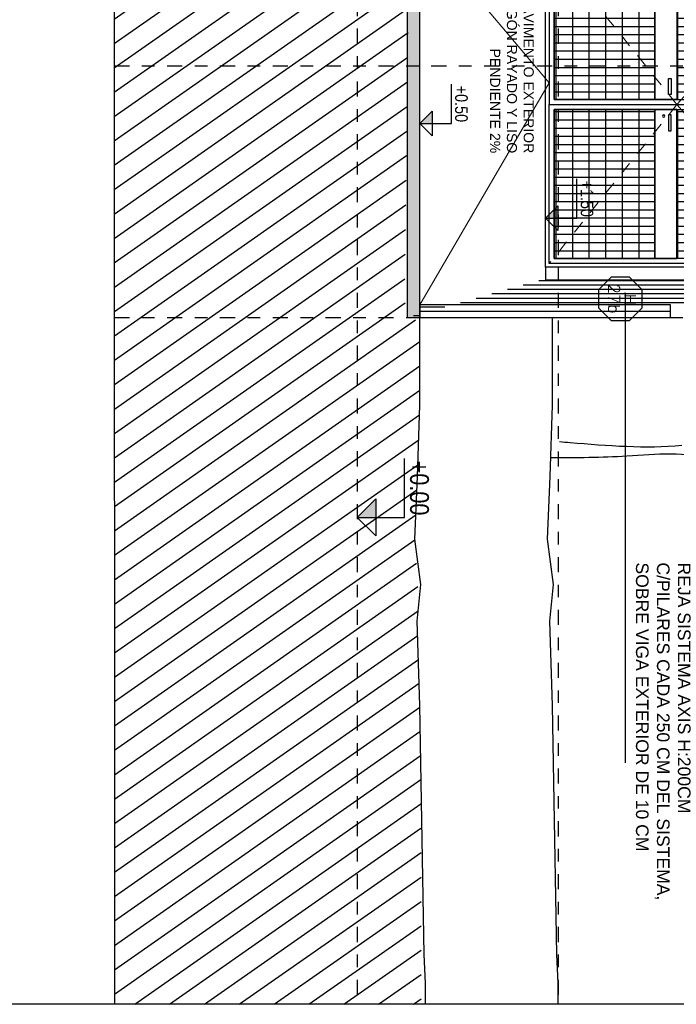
# Model space of a CAD drawing. Header units: millimetres. Extents: x 4617 to 4884, y 1258 to 1784.
# Tile 76 of 168: x 4735 to 4740, y 1261 to 1269. Entities that reach past the tile are written whole.
import ezdxf
from ezdxf.enums import TextEntityAlignment as Align

# ---------------------------------------------------------------- set-up
doc = ezdxf.new("R2010")
doc.units = ezdxf.units.MM
doc.header["$LTSCALE"] = 0.4
doc.linetypes.add('DASHDOT', pattern=[1, 0.5, -0.25, 0, -0.25])
doc.linetypes.add('RAYITAS', pattern=[0.375, 0.25, -0.125])
for name, color, linetype in [('00 AC - ABERTURAS ALUMINIO - TIPO', 3, 'Continuous'), ('00 AC - CUBIERTA', 1, 'Continuous'), ('200', 6, 'Continuous'), ('200cotas50', 1, 'Continuous'), ('A HERRERÍA', 4, 'Continuous'), ('A MURO', 1, 'Continuous'), ('A VEGETACIÓN', 253, 'Continuous'), ('LÁMINA', 1, 'Continuous'), ('TXT', 3, 'Continuous'), ('TXT COTA', 3, 'Continuous')]:
    doc.layers.add(name, color=color, linetype=linetype)
doc.layers.add('04 gris', color=252, linetype='Continuous', lineweight=13)
doc.styles.add('arial', font='arial.ttf')
doc.styles.add('ARIAL NARROW', font='ARIALN.TTF')
doc.styles.add('ROMANS', font='romans', dxfattribs={"height": 2})
doc.styles.add('SaAS simplex', font='simplex.shx', dxfattribs={"width": 0.8})
doc.dimstyles.new('COTAS 125', dxfattribs={"dimscale": 0.01, "dimtxt": 15, "dimasz": 8, "dimexe": 5, "dimexo": 20, "dimgap": 10, "dimtad": 0, "dimzin": 9, "dimdsep": 46, "dimtxsty": 'SaAS simplex', "dimblk": 'OBLIQUE', "dimcen": 0, "dimclrd": 8, "dimclre": 8, "dimclrt": 256, "dimadec": 1, "dimazin": 0, "dimtfac": 1, "dimtmove": 2, "dimatfit": 3, "dimldrblk": 'OBLIQUE', "dimfxl": 10, "dimlwd": -1, "dimlwe": -1, "dimarcsym": 0})
pattern_1 = [(5e-14, (1.36614, -1.12543), (1e-16, 0.132), [])]
pattern_2 = [(5e-14, (1.36618, -1.30033), (1e-16, 0.132), [])]

# ---------------------------------------------------------------- blocks, each defined once
blk = doc.blocks.new('ARB')
at = {"layer": 'LÁMINA', "color": 254, "linetype": 'ByBlock'}
for points, knots in [([(3292.2113, 1397.999), (3291.9649, 1398.0009), (3291.433, 1397.9962), (3290.7948, 1397.9225), (3290.3567, 1398.1497), (3290.0137, 1398.1047), (3289.905, 1398.3991), (3289.7767, 1398.4732), (3289.707, 1398.5134)], [0.291003, 0.291003, 0.291003, 0.291003, 0.917626, 1.63292, 1.820772, 2.165029, 2.332307, 2.530865, 2.530865, 2.530865, 2.530865]), ([(3292.1333, 1397.8419), (3292.0973, 1397.8449), (3291.6929, 1397.8785), (3291.278, 1397.9121), (3290.9154, 1397.8785)], [0.355192, 0.355192, 0.355192, 0.355192, 0.445998, 1.37274, 1.37274, 1.37274, 1.37274])]:
    blk.add_open_spline(points, degree=3, knots=knots, dxfattribs=at)
blk = doc.blocks.new('Portones grandes')
at = {"layer": 'A HERRERÍA'}
h = blk.add_hatch(dxfattribs=at)
h.set_pattern_fill('_USER', color=254, scale=0.132, angle=90, pattern_type=0)
h.set_pattern_definition(pattern_1)
h.paths.add_polyline_path([(1.2222, -0.04), (0.04, -0.04), (0.04, -1.1254), (1.2222, -1.1254)])
h = blk.add_hatch(dxfattribs=at)
h.set_pattern_fill('_USER', color=254, scale=0.065, angle=180, pattern_type=0)
h.set_pattern_definition([(90, (0.63108, -1.300426), (-0.065, 2e-17), [])])
h.paths.add_polyline_path([(1.2222, -0.04), (0.04, -0.04), (0.04, -1.1254), (1.2222, -1.1254)])
h.paths.add_polyline_path([(0.04, -1.3005), (1.2222, -1.3005), (1.2222, -2.1), (0.04, -2.1)])
h = blk.add_hatch(dxfattribs=at)
h.set_pattern_fill('_USER', color=254, scale=0.132, angle=90, pattern_type=0)
h.set_pattern_definition(pattern_1)
h.paths.add_polyline_path([(1.3022, -0.04), (2.4843, -0.04), (2.4843, -1.1254), (1.3022, -1.1254)])
h = blk.add_hatch(dxfattribs=at)
h.set_pattern_fill('_USER', color=254, scale=0.065, angle=180, pattern_type=0)
h.set_pattern_definition([(90, (1.893237, -1.125426), (-0.065, 2e-17), [])])
h.paths.add_polyline_path([(1.3022, -0.04), (2.4843, -0.04), (2.4843, -1.1254), (1.3022, -1.1254)])
h.paths.add_polyline_path([(2.4843, -1.3005), (1.3022, -1.3005), (1.3022, -2.1), (2.4843, -2.1)])
h = blk.add_hatch(dxfattribs=at)
h.set_pattern_fill('_USER', color=254, scale=0.132, angle=90, pattern_type=0)
h.set_pattern_definition(pattern_2)
h.paths.add_polyline_path([(0.04, -1.3005), (1.2222, -1.3005), (1.2222, -2.1), (0.04, -2.1)])
h = blk.add_hatch(dxfattribs=at)
h.set_pattern_fill('_USER', color=254, scale=0.132, angle=90, pattern_type=0)
h.set_pattern_definition(pattern_2)
h.paths.add_polyline_path([(2.4843, -1.3005), (1.3022, -1.3005), (1.3022, -2.1), (2.4843, -2.1)])
at = {"layer": '04 gris', "linetype": 'RAYITAS', "ltscale": 0.3}
for points in [[(0, 0), (1.2622, -1.1253), (0, -2.14)], [(2.5243, 0), (1.2622, -1.1253), (2.5243, -2.14)]]:
    blk.add_lwpolyline(points, dxfattribs=at)
at = {"layer": 'A HERRERÍA'}
for points in [[(1.2622, 0), (0, 0), (0, -2.14), (1.2622, -2.14)], [(1.2622, 0), (2.5243, 0), (2.5243, -2.14), (1.2622, -2.14)], [(1.2222, -0.04), (0.04, -0.04), (0.04, -2.1), (1.2222, -2.1)], [(1.2222, -0.04), (0.04, -0.04), (0.04, -1.1254), (1.2222, -1.1254)], [(1.3022, -0.04), (2.4843, -0.04), (2.4843, -2.1), (1.3022, -2.1)], [(1.3022, -0.04), (2.4843, -0.04), (2.4843, -1.1254), (1.3022, -1.1254)], [(0.04, -1.3005), (1.2222, -1.3005), (1.2222, -2.1), (0.04, -2.1)], [(2.4843, -1.3005), (1.3022, -1.3005), (1.3022, -2.1), (2.4843, -2.1)]]:
    blk.add_lwpolyline(points, close=True, dxfattribs=at)
at = {"layer": 'A HERRERÍA', "elevation": 0}
for points in [[(1.2222, -1.3003), (0.04, -1.3005), (0.04, -1.1255), (1.2222, -1.1253)], [(1.0541, -1.1915), (1.0541, -1.1713), (1.1812, -1.1713), (1.1812, -1.1915)], [(1.3022, -1.3003), (2.4843, -1.3005), (2.4843, -1.1255), (1.3022, -1.1253)], [(1.4702, -1.1915), (1.4702, -1.1713), (1.3431, -1.1713), (1.3431, -1.1915)]]:
    blk.add_lwpolyline(points, close=True, dxfattribs=at)
at = {"layer": 'A HERRERÍA'}
blk.add_circle((1.1715, -1.2316), 0.00969, dxfattribs=at)
blk = doc.blocks.new('Nivel corte')
at = {"color": 0}
for p, q in [((0, 0.2), (0.25, 0.2)), ((0, 0), (0, 0.2)), ((0.0784, 0.0784), (-0.0784, 0.0784)), ((0, 0), (-0.0784, 0.0784)), ((0, 0), (0.0784, 0.0784))]:
    blk.add_line(p, q, dxfattribs=at)
blk.add_solid([(0, 0), (0.0784, 0.0784), (0, 0.0784), (0.0784, 0.0784)], dxfattribs=at)
at = {"color": 0, "style": 'ARIAL NARROW', "flags": 4}
blk.add_attdef('NIVEL', text='', height=0.08, dxfattribs=at).set_placement((0.125, 0.2), align=Align.BOTTOM_CENTER)
blk = doc.blocks.new('*U575')
at = {"color": 0, "linetype": 'ByBlock', "ltscale": 0.1}
blk.add_lwpolyline([(0, 0.344), (0.119, 0.344), (0.288, 0.175), (0.288, -0.064), (0.119, -0.233), (0, -0.233), (-0.119, -0.233), (-0.288, -0.064), (-0.288, 0.175), (-0.119, 0.344)], close=True, dxfattribs=at)
at = {"color": 0, "style": 'ROMANS', "width": 1.1}
blk.add_text('H', height=0.15, dxfattribs=at).set_placement((-0.088, 0.112))
at = {"color": 0, "linetype": 'ByBlock', "style": 'ROMANS', "width": 1.05}
blk.add_attdef('NRO', text='', height=0.15, dxfattribs=at).set_placement((0, -0.027), align=Align.MIDDLE)
blk = doc.blocks.new('_Oblique')
at = {"layer": 'TXT COTA', "color": 0, "lineweight": -2}
blk.add_line((-0.5, -0.5), (0.5, 0.5), dxfattribs=at)
blk = doc.blocks.new('A$C2CDF7251')
at = {"layer": 'TXT', "insert": (45.7708, 4.2206, -9.9713), "char_height": 0.1, "width": 2.790875, "attachment_point": 1, "rotation": 360, "style": 'arial'}
blk.add_mtext('REJA SISTEMA AXIS H:200CM\\PC/PILARES CADA 250 CM DEL SISTEMA, SOBRE VIGA EXTERIOR DE 10 CM \\P ', dxfattribs=at)
at = {"layer": 'TXT'}
blk.add_leader([(43.6323, 3.7004), (45.5208, 3.7004), (47.3645, 3.7004)], dimstyle='COTAS 125', override={"dimtxt": 5, "dimasz": 6, "dimgap": 0, "dimldrblk": 'DotSmall'}, dxfattribs=at)

msp = doc.modelspace()

# ---------------------------------------------------------------- hatches: boundary and pattern name
at = {"layer": '00 AC - CUBIERTA'}
h = msp.add_hatch(color=256, dxfattribs=at)
h.dxf.hatch_style = 1
h.paths.add_polyline_path([(4738.1329, 1266.6289), (4738.1329, 1269.7119), (4739.0447, 1269.7119), (4739.0448, 1269.8119), (4738.0313, 1269.8163), (4738.0329, 1266.6289)])
at = {"layer": 'A HERRERÍA'}
h = msp.add_hatch(dxfattribs=at)
h.set_pattern_fill('_USER', color=254, scale=0.035, angle=90, pattern_type=0)
h.set_pattern_definition([(360, (127.469417, 863.617484), (5e-17, 0.035), [])])
h.paths.add_polyline_path([(4739.8333, 1266.6289), (4738.1329, 1266.6289), (4738.1329, 1266.7289), (4740.2907, 1266.7289), (4741.1995, 1266.9276), (4739.0975, 1266.9276), (4738.0329, 1266.6291), (4739.8329, 1266.6289)])
at = {"layer": 'A VEGETACIÓN'}
h = msp.add_hatch(dxfattribs=at)
h.set_pattern_fill('LINE', color=253, scale=0.05, angle=-55, double=1)
h.set_pattern_definition([(215, (283.32827, 1219.23544), (0.091055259, -0.130040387), [])])
edge = h.paths.add_edge_path()
edge.add_spline(control_points=[(4738.2436, 1311.6277), (4737.8397, 1312.3204), (4737.4907, 1313.1071), (4737.2148, 1314.2905), (4737.5685, 1316.6091), (4738.0103, 1318.6324), (4738.1345, 1320.039)], knot_values=[0, 0, 0, 0, 1.503814, 2.722886, 4.072682, 7.155394, 7.155394, 7.155394, 7.155394], degree=3, periodic=0)
edge.add_line((4738.1345, 1320.039), (4738.1845, 1320.137))
edge.add_line((4738.1845, 1320.137), (4738.1845, 1320.8473))
edge.add_line((4738.1845, 1320.8473), (4738.1345, 1320.9673))
edge.add_line((4738.1345, 1320.9673), (4738.1305, 1321.5091))
edge.add_line((4738.1305, 1321.5091), (4738.1435, 1328.5631))
edge.add_line((4738.1435, 1328.5631), (4735.6822, 1328.5632))
edge.add_line((4735.6822, 1328.5632), (4735.7059, 1261.169))
edge.add_line((4735.7059, 1261.169), (4737.1893, 1261.1689))
edge.add_line((4737.1893, 1261.1689), (4738.1426, 1261.1689))
edge.add_line((4738.1426, 1261.1689), (4738.1412, 1262.991))
edge.add_line((4738.1412, 1262.991), (4738.1329, 1263.1984))
edge.add_line((4738.1329, 1263.1984), (4738.1329, 1263.5418))
edge.add_line((4738.1329, 1263.5418), (4738.112, 1264.2137))
edge.add_line((4738.112, 1264.2137), (4738.1258, 1264.3596))
edge.add_line((4738.1258, 1264.3596), (4738.093, 1264.8653))
edge.add_line((4738.093, 1264.8653), (4738.1128, 1265.3431))
edge.add_line((4738.1128, 1265.3431), (4738.1323, 1265.9144))
edge.add_line((4738.1323, 1265.9144), (4738.1329, 1266.2893))
edge.add_line((4738.1329, 1266.2893), (4738.1329, 1266.4596))
edge.add_line((4738.1329, 1266.4596), (4738.1329, 1266.552))
edge.add_line((4738.1329, 1266.552), (4738.0116, 1266.7523))
edge.add_line((4738.0116, 1266.7523), (4738.0525, 1269.8113))
edge.add_line((4738.0525, 1269.8113), (4737.5735, 1269.811))
edge.add_line((4737.5735, 1269.811), (4739.1329, 1269.8111))
edge.add_line((4739.1329, 1269.8111), (4739.1329, 1303.8218))
edge.add_line((4739.1329, 1303.8218), (4739.0419, 1303.8218))
edge.add_line((4739.0419, 1303.8218), (4739.0169, 1306.7741))
edge.add_line((4739.0169, 1306.7741), (4738.8169, 1306.7741))
edge.add_line((4738.8169, 1306.7741), (4738.8169, 1306.9241))
edge.add_line((4738.8169, 1306.9241), (4739.1022, 1306.9238))
edge.add_line((4739.1022, 1306.9238), (4739.0662, 1309.707))
edge.add_line((4739.0662, 1309.707), (4737.5235, 1309.7041))
edge.add_line((4737.5235, 1309.7041), (4738.0845, 1309.707))
edge.add_line((4738.0845, 1309.707), (4738.0845, 1311.4277))
edge.add_line((4738.0845, 1311.4277), (4737.3825, 1311.4249))
edge.add_line((4737.3825, 1311.4249), (4737.3825, 1311.6249))
edge.add_line((4737.3825, 1311.6249), (4737.6427, 1311.6249))

# ---------------------------------------------------------------- linework, layer by layer
at = {"layer": '00 AC - CUBIERTA'}
msp.add_lwpolyline([(4739.1313, 1267.0276), (4739.1313, 1269.7119)], dxfattribs=at)
at = {"layer": '04 gris'}
msp.add_lwpolyline([(4738.1329, 1269.7119), (4739.1613, 1268.4916), (4738.1329, 1266.7289)], dxfattribs=at)
at = {"layer": '200', "color": 2, "linetype": 'DASHDOT', "ltscale": 0.6}
for p, q in [((4735.7032, 1268.6289, -0.5), (4745.9104, 1268.6289, -0.5)), ((4735.7032, 1266.6289, -0.5), (4745.9104, 1266.6289, -0.5))]:
    msp.add_line(p, q, dxfattribs=at)
for points in [[(4737.6329, 1328.564), (4737.6329, 1261.1689)], [(4739.2329, 1328.5639), (4739.2329, 1261.1689)]]:
    msp.add_lwpolyline(points, dxfattribs=at)
at = {"layer": 'A HERRERÍA'}
msp.add_lwpolyline([(4741.3313, 1266.9276), (4741.3313, 1267.0276), (4739.1313, 1267.0276), (4739.1313, 1266.9276)], close=True, dxfattribs=at)
for points in [[(4738.1329, 1266.6289), (4740.126, 1266.629), (4740.126, 1266.7289), (4738.1329, 1266.7289), (4738.1329, 1266.6289)], [(4738.1329, 1266.6789), (4740.126, 1266.6789)]]:
    msp.add_lwpolyline(points, dxfattribs=at)
at = {"layer": 'A MURO'}
for p, q in [((4735.6732, 1328.5641), (4735.7059, 1261.169)), ((4739.0243, 1266.6289, -0.5), (4739.1243, 1266.6289, -0.5))]:
    msp.add_line(p, q, dxfattribs=at)
msp.add_lwpolyline([(4753.0108, 1328.564), (4753.0108, 1261.1689), (4731.9745, 1261.1689), (4731.7728, 1328.564)], close=True, dxfattribs=at)
for points in [[(4739.0448, 1269.8119), (4738.0313, 1269.8163), (4738.0329, 1266.6289), (4738.1329, 1266.6289), (4738.1329, 1269.7119)], [(4738.1782, 1261.1689), (4738.1767, 1261.3369), (4738.1678, 1261.5636), (4738.1329, 1263.5427), (4738.112, 1264.2137), (4738.1397, 1264.5055), (4738.1397, 1264.5055), (4738.093, 1264.8653), (4738.1137, 1265.3643), (4738.1329, 1265.9318), (4738.1329, 1266.2902), (4738.1329, 1266.6289)], [(4739.2329, 1261.1689), (4739.2315, 1261.3369), (4739.2225, 1261.5636), (4739.1877, 1263.5427), (4739.1667, 1264.2137), (4739.1945, 1264.5055), (4739.1945, 1264.5055), (4739.1477, 1264.8653), (4739.1685, 1265.3643), (4739.1877, 1265.9318), (4739.1877, 1266.2902), (4739.1877, 1266.6289)], [(4739.2329, 1261.1689), (4737.1893, 1261.1689), (4735.7059, 1261.169)]]:
    msp.add_lwpolyline(points, dxfattribs=at)

# ---------------------------------------------------------------- block references
at = {"xscale": -1, "rotation": 269.9999999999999}
msp.add_blockref('Portones grandes', (4741.3013, 1267.0576), dxfattribs=at)
at = {"layer": '00 AC - ABERTURAS ALUMINIO - TIPO'}
ref = msp.add_blockref('*U575', (4739.6928, 1266.7765), dxfattribs=dict(at, xscale=-0.6, yscale=0.6, zscale=0.6, rotation=269.999999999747))
ref.add_attrib('NRO', '27b', dxfattribs={"layer": '0', "color": 0, "linetype": 'ByBlock', "height": 0.09, "rotation": 270, "style": 'ROMANS', "width": 1.05}).set_placement((4739.6766, 1266.7765), align=Align.MIDDLE)
at = {"layer": '200cotas50'}
ref = msp.add_blockref('Nivel corte', (4738.1329, 1268.1704), dxfattribs=dict(at, xscale=-1.25, yscale=1.25, zscale=1.25, rotation=269.9999999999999))
ref.add_attrib('NIVEL', '+0.50', dxfattribs={"layer": '0', "color": 0, "height": 0.1, "rotation": 270, "style": 'ARIAL NARROW', "flags": 4}).set_placement((4738.3829, 1268.3255), align=Align.BOTTOM_CENTER)
ref = msp.add_blockref('Nivel corte', (4739.1313, 1267.4169), dxfattribs=dict(at, xscale=-1.25, yscale=1.25, zscale=1.25, rotation=269.9999999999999))
ref.add_attrib('NIVEL', '+1.50', dxfattribs={"layer": '0', "color": 0, "height": 0.1, "rotation": 270, "style": 'ARIAL NARROW', "flags": 4}).set_placement((4739.3813, 1267.5719), align=Align.BOTTOM_CENTER)
ref = msp.add_blockref('Nivel corte', (4737.6345, 1265.0394), dxfattribs=dict(at, xscale=-1.875, yscale=1.875, zscale=1.875, rotation=269.9999999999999))
ref.add_attrib('NIVEL', '+0.00', dxfattribs={"layer": '0', "color": 0, "height": 0.15, "rotation": 270, "style": 'ARIAL NARROW', "flags": 4}).set_placement((4738.0095, 1265.2721), align=Align.BOTTOM_CENTER)
at = {"layer": 'A VEGETACIÓN', "color": 254, "xscale": 0.8, "yscale": 0.8, "zscale": 0.8, "rotation": 180}
msp.add_blockref('ARB', (7372.9483, 2383.9148, -14.0456), dxfattribs=at)
at = {"layer": 'TXT', "rotation": 269.9999999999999}
msp.add_blockref('A$C2CDF7251', (4736.0631, 1310.4516), dxfattribs=at)

# ---------------------------------------------------------------- texts
at = {"layer": 'TXT', "ltscale": 0.3, "insert": (4739.0377, 1267.933), "char_height": 0.08, "attachment_point": 3, "rotation": 270, "style": 'arial'}
msp.add_mtext_dynamic_manual_height_columns('PAVIMENTO EXTERIOR\\PHORMIGÓN RAYADO Y LISO\\PPENDIENTE 2%', width=4.7818, gutter_width=0.000625, heights=[0], dxfattribs=at)

doc.saveas('drawing.dxf')
